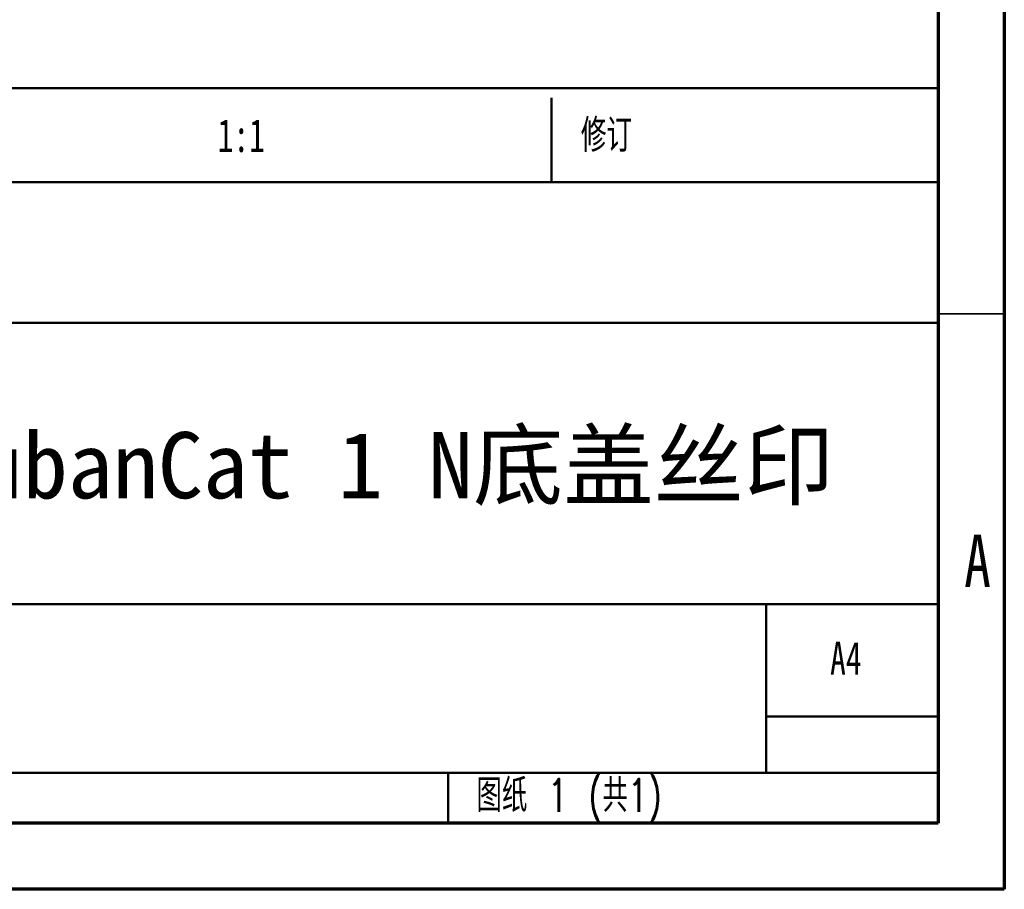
# Model space of a CAD drawing. Header units: millimetres. Extents: x 1643 to 1853, y 2203 to 2490.
# Tile 9 of 31: x 1779 to 1853, y 2203 to 2268. Entities that reach past the tile are written whole.
import ezdxf

# ---------------------------------------------------------------- set-up
doc = ezdxf.new("R2010")
doc.units = ezdxf.units.MM
doc.styles.add('SLDTEXTSTYLE0', font='TXT', dxfattribs={"width": 0.7, "bigfont": 'bigfont'})
doc.styles.add('SLDTEXTSTYLE1', font='TXT', dxfattribs={"width": 0.7})
doc.styles.add('SLDTEXTSTYLE2', font='TXT', dxfattribs={"width": 0.75})
doc.styles.add('黑体高度5mm', font='simhei.ttf', dxfattribs={"height": 5})

msp = doc.modelspace()

# ---------------------------------------------------------------- linework, layer by layer
at = {"color": 7, "linetype": 'Continuous', "lineweight": 70}
for p, q in [((1852.9605, 2489.7156), (1852.9605, 2202.7156)), ((1847.9605, 2484.7156), (1847.9605, 2207.7156)), ((1847.9605, 2207.7156), (1647.9605, 2207.7156)), ((1852.9605, 2202.7156), (1642.9605, 2202.7156))]:
    msp.add_line(p, q, dxfattribs=at)
at = {"color": 7, "linetype": 'Continuous', "lineweight": 50}
for p, q in [((1667.9605, 2263.2639), (1847.9605, 2263.2639)), ((1818.7605, 2256.1526), (1818.7605, 2262.5276)), ((1847.9605, 2256.1526), (1766.7605, 2256.1526)), ((1847.9605, 2245.5276), (1667.9605, 2245.5276)), ((1722.5605, 2224.2776), (1847.9605, 2224.2776)), ((1834.9605, 2211.5276), (1834.9605, 2224.2776)), ((1847.9605, 2215.7776), (1834.9605, 2215.7776)), ((1667.9605, 2211.5276), (1847.9605, 2211.5276)), ((1810.9605, 2207.7156), (1810.9605, 2211.5276))]:
    msp.add_line(p, q, dxfattribs=at)
at = {"color": 7, "linetype": 'Continuous', "lineweight": 35}
msp.add_line((1847.9605, 2246.2156), (1852.9605, 2246.2156), dxfattribs=at)

# ---------------------------------------------------------------- texts
at = {"color": 7, "linetype": 'Continuous', "lineweight": 0}
for s, insert, char_height, attachment_point, style in [('图纸比例：', (1767.8719, 2260.9394), 2.5, 1, 'SLDTEXTSTYLE0'), ('修订', (1820.9791, 2260.9394), 2.5, 1, 'SLDTEXTSTYLE0'), ('1:1', (1793.5368, 2260.9394), 2.5, 1, 'SLDTEXTSTYLE1'), ('A', (1850.9359, 2229.5257), 3.9687, 2, 'SLDTEXTSTYLE2'), ('工程图号', (1768.3917, 2221.8658), 2.5, 1, 'SLDTEXTSTYLE0'), ('A4', (1839.8009, 2221.4278), 2.5, 1, 'SLDTEXTSTYLE1'), ('图纸 1 (共1)', (1813.0849, 2211.0591), 2.5, 1, 'SLDTEXTSTYLE0')]:
    msp.add_mtext(s, dxfattribs=dict(at, insert=insert, char_height=char_height, attachment_point=attachment_point, style=style))
at = {"color": 0, "insert": (1772.0127, 2237.271), "char_height": 5, "attachment_point": 1, "style": '黑体高度5mm'}
msp.add_mtext_dynamic_manual_height_columns('LubanCat 1 N底盖丝印', width=77.981749, gutter_width=25, heights=[0], dxfattribs=at)

doc.saveas('drawing.dxf')
